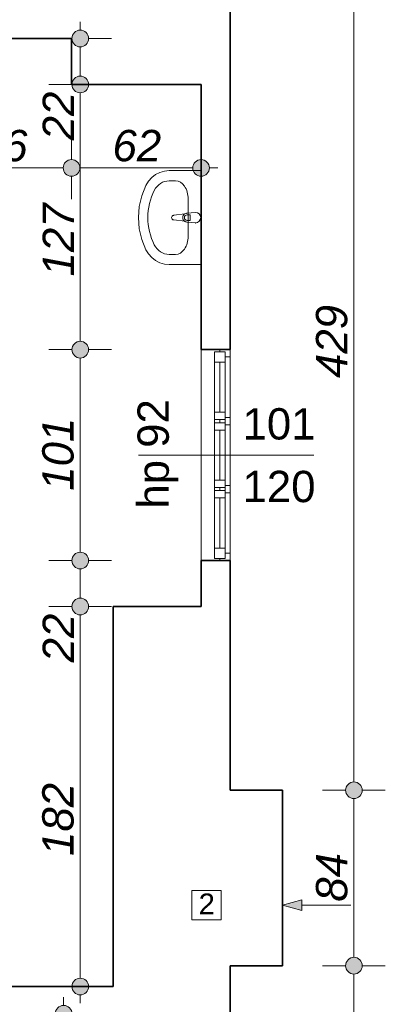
# Model space of a CAD drawing. Header units: millimetres. Extents: x -13944 to 84772, y -78836 to -35317.
# Tile 25 of 85: x 16470 to 18220, y -57598 to -52883. Entities that reach past the tile are written whole.
import ezdxf

# ---------------------------------------------------------------- set-up
doc = ezdxf.new("R2010")
doc.units = ezdxf.units.MM
doc.header["$MEASUREMENT"] = 0
for name, color, linetype, lineweight in [('Instalacje - Went_Klim_Nr_pióra__42', 150, 'Continuous', 13), ('Konstrukcja - Ściany zew_Nr_pióra__6', 7, 'Continuous', 35), ('Okna ArchiCADa_Nr_pióra__1', 7, 'Continuous', 0), ('Wnetrze - Sanitariaty_Nr_pióra__22', 8, 'Continuous', 13), ('Wymiarowanie - Ogólne_Nr_pióra__82', 114, 'Continuous', 13), ('Znaczniki okien ArchiCADa_Nr_pióra__1', 7, 'Continuous', 0), ('Znaczniki okien ArchiCADa_Nr_pióra__7', 7, 'Continuous', 70)]:
    doc.layers.add(name, color=color, linetype=linetype, lineweight=lineweight)
doc.layers.add('Wymiarowanie - Ogólne', color=7, linetype='Continuous')
doc.styles.add('GENERATED_STYLE_1', font='txt')
doc.styles.add('GENERATED_STYLE_3', font='txt')
doc.dimstyles.new('GENERATED_STYLE__1', dxfattribs={"dimtxt": 150, "dimasz": 152, "dimexe": 0.18, "dimexo": 0, "dimgap": 0.09, "dimtad": 1, "dimlfac": 0.1, "dimzin": 0, "dimdsep": 46, "dimtxsty": 'GENERATED_STYLE_3', "dimblk": 'ARROWHEAD_11', "dimblk1": 'ARROWHEAD_11', "dimblk2": 'ARROWHEAD_11', "dimcen": 0.09, "dimclrd": 114, "dimclre": 114, "dimclrt": 114, "dimazin": 0, "dimtfac": 1, "dimtdec": 4, "dimtmove": 0, "dimatfit": 3, "dimfxl": 1, "dimtolj": 1, "dimtzin": 0, "dimarcsym": 0})
doc.dimstyles.new('GENERATED_STYLE__2', dxfattribs={"dimtxt": 150, "dimasz": 152, "dimexe": 0.18, "dimexo": 0, "dimgap": 0.09, "dimtad": 1, "dimtih": 1, "dimtoh": 1, "dimlfac": 0.1, "dimzin": 0, "dimdsep": 46, "dimtxsty": 'GENERATED_STYLE_3', "dimblk": 'ARROWHEAD_11', "dimblk1": 'ARROWHEAD_11', "dimblk2": 'ARROWHEAD_11', "dimcen": 0.09, "dimclrd": 114, "dimclre": 114, "dimclrt": 114, "dimazin": 0, "dimtfac": 1, "dimtdec": 4, "dimtmove": 0, "dimatfit": 3, "dimfxl": 1, "dimtolj": 1, "dimtzin": 0, "dimarcsym": 0})

# ---------------------------------------------------------------- blocks, each defined once
blk = doc.blocks.new('*D285')
at = {"layer": 'Wymiarowanie - Ogólne_Nr_pióra__82', "linetype": 'Continuous'}
for points in [[(16720.2, -57643), (16717.2, -57627.6), (16708.5, -57614.7), (16695.5, -57606), (16680.2, -57603), (16664.9, -57606), (16651.9, -57614.7), (16643.3, -57627.6), (16640.2, -57643), (16643.3, -57658.3), (16651.9, -57671.2), (16664.9, -57679.9), (16680.2, -57683), (16695.5, -57679.9), (16708.5, -57671.2), (16717.2, -57658.3)], [(16720.2, -57853), (16717.2, -57837.6), (16708.5, -57824.7), (16695.5, -57816), (16680.2, -57813), (16664.9, -57816), (16651.9, -57824.7), (16643.3, -57837.6), (16640.2, -57853), (16643.3, -57868.3), (16651.9, -57881.2), (16664.9, -57889.9), (16680.2, -57893), (16695.5, -57889.9), (16708.5, -57881.2), (16717.2, -57868.3)]]:
    blk.add_hatch(color=256, dxfattribs=at).paths.add_polyline_path(points)
for p, q in [((16680.2, -57603), (16680.2, -57563)), ((16640.2, -57643), (16530.2, -57643)), ((16830.2, -57643), (16720.2, -57643)), ((16680.2, -57813), (16680.2, -57683)), ((16640.2, -57853), (16530.2, -57853)), ((16830.2, -57853), (16720.2, -57853))]:
    blk.add_line(p, q, dxfattribs=at)
for centre in [(16680.2, -57643), (16680.2, -57853)]:
    blk.add_circle(centre, 40, dxfattribs=at)
blk = doc.blocks.new('ARROWHEAD_11')
at = {"color": 0, "linetype": 'Continuous', "lineweight": 0}
blk.add_line((0, 0), (-1, 0), dxfattribs=at)
at = {"color": 0, "linetype": 'Continuous', "lineweight": 0, "const_width": 0.25, "flags": 128}
blk.add_lwpolyline([(-0.125, 0, 1), (0.125, 0, 1)], format="xyb", close=True, dxfattribs=at)
blk = doc.blocks.new('*D288')
at = {"layer": 'Wymiarowanie - Ogólne_Nr_pióra__82', "linetype": 'Continuous'}
for points in [[(16098, -53593), (16095, -53577.7), (16086.3, -53564.7), (16073.3, -53556), (16058, -53553), (16042.7, -53556), (16029.7, -53564.7), (16021.1, -53577.7), (16018, -53593), (16021.1, -53608.3), (16029.7, -53621.3), (16042.7, -53629.9), (16058, -53633), (16073.3, -53629.9), (16086.3, -53621.3), (16095, -53608.3)], [(16758, -53593), (16755, -53577.7), (16746.3, -53564.7), (16733.3, -53556), (16718, -53553), (16702.7, -53556), (16689.7, -53564.7), (16681.1, -53577.7), (16678, -53593), (16681.1, -53608.3), (16689.7, -53621.3), (16702.7, -53629.9), (16718, -53633), (16733.3, -53629.9), (16746.3, -53621.3), (16755, -53608.3)]]:
    blk.add_hatch(color=256, dxfattribs=at).paths.add_polyline_path(points)
for p, q in [((16058, -53553), (16058, -53443)), ((16718, -53553), (16718, -53443)), ((16098, -53593), (16678, -53593)), ((16058, -53743), (16058, -53633)), ((16718, -53743), (16718, -53633))]:
    blk.add_line(p, q, dxfattribs=at)
for centre in [(16058, -53593), (16718, -53593)]:
    blk.add_circle(centre, 40, dxfattribs=at)
at = {"layer": 'Wymiarowanie - Ogólne_Nr_pióra__82', "insert": (16274.2, -53563), "char_height": 150, "attachment_point": 7, "style": 'GENERATED_STYLE_3'}
blk.add_mtext('\\A1;{\\fArial|b0|i1|c238|p38;66}', dxfattribs=at)
blk = doc.blocks.new('*D289')
at = {"layer": 'Wymiarowanie - Ogólne_Nr_pióra__82', "linetype": 'Continuous'}
for points in [[(16758, -53593), (16755, -53577.7), (16746.3, -53564.7), (16733.3, -53556), (16718, -53553), (16702.7, -53556), (16689.7, -53564.7), (16681.1, -53577.7), (16678, -53593), (16681.1, -53608.3), (16689.7, -53621.3), (16702.7, -53629.9), (16718, -53633), (16733.3, -53629.9), (16746.3, -53621.3), (16755, -53608.3)], [(17378, -53593), (17375, -53577.7), (17366.3, -53564.7), (17353.3, -53556), (17338, -53553), (17322.7, -53556), (17309.7, -53564.7), (17301.1, -53577.7), (17298, -53593), (17301.1, -53608.3), (17309.7, -53621.3), (17322.7, -53629.9), (17338, -53633), (17353.3, -53629.9), (17366.3, -53621.3), (17375, -53608.3)]]:
    blk.add_hatch(color=256, dxfattribs=at).paths.add_polyline_path(points)
for p, q in [((16718, -53553), (16718, -53443)), ((17338, -53553), (17338, -53443)), ((16758, -53593), (17298, -53593)), ((17378, -53593), (17418, -53593)), ((16718, -53743), (16718, -53633)), ((17338, -53743), (17338, -53633))]:
    blk.add_line(p, q, dxfattribs=at)
for centre in [(16718, -53593), (17338, -53593)]:
    blk.add_circle(centre, 40, dxfattribs=at)
at = {"layer": 'Wymiarowanie - Ogólne_Nr_pióra__82', "insert": (16914.2, -53563), "char_height": 150, "attachment_point": 7, "style": 'GENERATED_STYLE_3'}
blk.add_mtext('\\A1;{\\fArial|b0|i1|c238|p38;62}', dxfattribs=at)
blk = doc.blocks.new('*D290')
at = {"layer": 'Wymiarowanie - Ogólne_Nr_pióra__82', "linetype": 'Continuous'}
for points in [[(16799.7, -55693), (16796.7, -55677.6), (16788, -55664.7), (16775, -55656), (16759.7, -55653), (16744.4, -55656), (16731.4, -55664.7), (16722.7, -55677.6), (16719.7, -55693), (16722.7, -55708.3), (16731.4, -55721.2), (16744.4, -55729.9), (16759.7, -55733), (16775, -55729.9), (16788, -55721.2), (16796.7, -55708.3)], [(16799.7, -57513), (16796.7, -57497.6), (16788, -57484.7), (16775, -57476), (16759.7, -57473), (16744.4, -57476), (16731.4, -57484.7), (16722.7, -57497.6), (16719.7, -57513), (16722.7, -57528.3), (16731.4, -57541.2), (16744.4, -57549.9), (16759.7, -57553), (16775, -57549.9), (16788, -57541.2), (16796.7, -57528.3)]]:
    blk.add_hatch(color=256, dxfattribs=at).paths.add_polyline_path(points)
for p, q in [((16719.7, -55693), (16609.7, -55693)), ((16909.7, -55693), (16799.7, -55693)), ((16759.7, -57473), (16759.7, -55733)), ((16719.7, -57513), (16609.7, -57513)), ((16909.7, -57513), (16799.7, -57513)), ((16759.7, -57593), (16759.7, -57553))]:
    blk.add_line(p, q, dxfattribs=at)
for centre in [(16759.7, -55693), (16759.7, -57513)]:
    blk.add_circle(centre, 40, dxfattribs=at)
at = {"layer": 'Wymiarowanie - Ogólne_Nr_pióra__82', "char_height": 150, "attachment_point": 7, "rotation": 90, "style": 'GENERATED_STYLE_3'}
for s, insert in [('\\A1;{\\fArial|b0|i1|c238|p38;22}', (16729.7, -55960.6)), ('\\A1;{\\fArial|b0|i1|c238|p38;182}', (16729.7, -56887.5))]:
    blk.add_mtext(s, dxfattribs=dict(at, insert=insert))
blk = doc.blocks.new('*D291')
at = {"layer": 'Wymiarowanie - Ogólne_Nr_pióra__82', "linetype": 'Continuous'}
for points in [[(16799.7, -55473), (16796.7, -55457.6), (16788, -55444.7), (16775, -55436), (16759.7, -55433), (16744.4, -55436), (16731.4, -55444.7), (16722.7, -55457.6), (16719.7, -55473), (16722.7, -55488.3), (16731.4, -55501.2), (16744.4, -55509.9), (16759.7, -55513), (16775, -55509.9), (16788, -55501.2), (16796.7, -55488.3)], [(16799.7, -55693), (16796.7, -55677.6), (16788, -55664.7), (16775, -55656), (16759.7, -55653), (16744.4, -55656), (16731.4, -55664.7), (16722.7, -55677.6), (16719.7, -55693), (16722.7, -55708.3), (16731.4, -55721.2), (16744.4, -55729.9), (16759.7, -55733), (16775, -55729.9), (16788, -55721.2), (16796.7, -55708.3)]]:
    blk.add_hatch(color=256, dxfattribs=at).paths.add_polyline_path(points)
for p, q in [((16719.7, -55473), (16609.7, -55473)), ((16909.7, -55473), (16799.7, -55473)), ((16759.7, -55653), (16759.7, -55513)), ((16719.7, -55693), (16609.7, -55693)), ((16909.7, -55693), (16799.7, -55693))]:
    blk.add_line(p, q, dxfattribs=at)
for centre in [(16759.7, -55473), (16759.7, -55693)]:
    blk.add_circle(centre, 40, dxfattribs=at)
blk = doc.blocks.new('*D292')
at = {"layer": 'Wymiarowanie - Ogólne_Nr_pióra__82', "linetype": 'Continuous'}
for points in [[(16799.7, -54463), (16796.7, -54447.6), (16788, -54434.7), (16775, -54426), (16759.7, -54423), (16744.4, -54426), (16731.4, -54434.7), (16722.7, -54447.6), (16719.7, -54463), (16722.7, -54478.3), (16731.4, -54491.2), (16744.4, -54499.9), (16759.7, -54503), (16775, -54499.9), (16788, -54491.2), (16796.7, -54478.3)], [(16799.7, -55473), (16796.7, -55457.6), (16788, -55444.7), (16775, -55436), (16759.7, -55433), (16744.4, -55436), (16731.4, -55444.7), (16722.7, -55457.6), (16719.7, -55473), (16722.7, -55488.3), (16731.4, -55501.2), (16744.4, -55509.9), (16759.7, -55513), (16775, -55509.9), (16788, -55501.2), (16796.7, -55488.3)]]:
    blk.add_hatch(color=256, dxfattribs=at).paths.add_polyline_path(points)
for p, q in [((16719.7, -54463), (16609.7, -54463)), ((16759.7, -55433), (16759.7, -54503)), ((16909.7, -54463), (16799.7, -54463)), ((16719.7, -55473), (16609.7, -55473)), ((16909.7, -55473), (16799.7, -55473))]:
    blk.add_line(p, q, dxfattribs=at)
for centre in [(16759.7, -54463), (16759.7, -55473)]:
    blk.add_circle(centre, 40, dxfattribs=at)
at = {"layer": 'Wymiarowanie - Ogólne_Nr_pióra__82', "insert": (16729.7, -55138.7), "char_height": 150, "attachment_point": 7, "rotation": 90, "style": 'GENERATED_STYLE_3'}
blk.add_mtext('\\A1;{\\fArial|b0|i1|c238|p38;101}', dxfattribs=at)
blk = doc.blocks.new('*D293')
at = {"layer": 'Wymiarowanie - Ogólne_Nr_pióra__82', "linetype": 'Continuous'}
for points in [[(16799.7, -53193), (16796.7, -53177.6), (16788, -53164.7), (16775, -53156), (16759.7, -53153), (16744.4, -53156), (16731.4, -53164.7), (16722.7, -53177.6), (16719.7, -53193), (16722.7, -53208.3), (16731.4, -53221.2), (16744.4, -53229.9), (16759.7, -53233), (16775, -53229.9), (16788, -53221.2), (16796.7, -53208.3)], [(16799.7, -54463), (16796.7, -54447.6), (16788, -54434.7), (16775, -54426), (16759.7, -54423), (16744.4, -54426), (16731.4, -54434.7), (16722.7, -54447.6), (16719.7, -54463), (16722.7, -54478.3), (16731.4, -54491.2), (16744.4, -54499.9), (16759.7, -54503), (16775, -54499.9), (16788, -54491.2), (16796.7, -54478.3)]]:
    blk.add_hatch(color=256, dxfattribs=at).paths.add_polyline_path(points)
for p, q in [((16719.7, -53193), (16609.7, -53193)), ((16909.7, -53193), (16799.7, -53193)), ((16759.7, -54423), (16759.7, -53233)), ((16719.7, -54463), (16609.7, -54463)), ((16909.7, -54463), (16799.7, -54463))]:
    blk.add_line(p, q, dxfattribs=at)
for centre in [(16759.7, -53193), (16759.7, -54463)]:
    blk.add_circle(centre, 40, dxfattribs=at)
at = {"layer": 'Wymiarowanie - Ogólne_Nr_pióra__82', "char_height": 150, "attachment_point": 7, "rotation": 90, "style": 'GENERATED_STYLE_3'}
for s, insert in [('\\A1;{\\fArial|b0|i1|c238|p38;22}', (16729.7, -53460.6)), ('\\A1;{\\fArial|b0|i1|c238|p38;127}', (16729.7, -54112.5))]:
    blk.add_mtext(s, dxfattribs=dict(at, insert=insert))
blk = doc.blocks.new('*D294')
at = {"layer": 'Wymiarowanie - Ogólne_Nr_pióra__82', "linetype": 'Continuous'}
for points in [[(16799.7, -52973), (16796.7, -52957.6), (16788, -52944.7), (16775, -52936), (16759.7, -52933), (16744.4, -52936), (16731.4, -52944.7), (16722.7, -52957.6), (16719.7, -52973), (16722.7, -52988.3), (16731.4, -53001.2), (16744.4, -53009.9), (16759.7, -53013), (16775, -53009.9), (16788, -53001.2), (16796.7, -52988.3)], [(16799.7, -53193), (16796.7, -53177.6), (16788, -53164.7), (16775, -53156), (16759.7, -53153), (16744.4, -53156), (16731.4, -53164.7), (16722.7, -53177.6), (16719.7, -53193), (16722.7, -53208.3), (16731.4, -53221.2), (16744.4, -53229.9), (16759.7, -53233), (16775, -53229.9), (16788, -53221.2), (16796.7, -53208.3)]]:
    blk.add_hatch(color=256, dxfattribs=at).paths.add_polyline_path(points)
for p, q in [((16759.7, -52933), (16759.7, -52893)), ((16719.7, -52973), (16609.7, -52973)), ((16909.7, -52973), (16799.7, -52973)), ((16759.7, -53153), (16759.7, -53013)), ((16719.7, -53193), (16609.7, -53193)), ((16909.7, -53193), (16799.7, -53193))]:
    blk.add_line(p, q, dxfattribs=at)
for centre in [(16759.7, -52973), (16759.7, -53193)]:
    blk.add_circle(centre, 40, dxfattribs=at)
blk = doc.blocks.new('*D313')
at = {"layer": 'Wymiarowanie - Ogólne_Nr_pióra__82', "linetype": 'Continuous'}
for points in [[(18110.1, -57413), (18107.1, -57397.6), (18098.4, -57384.7), (18085.4, -57376), (18070.1, -57373), (18054.8, -57376), (18041.9, -57384.7), (18033.2, -57397.6), (18030.1, -57413), (18033.2, -57428.3), (18041.9, -57441.2), (18054.8, -57449.9), (18070.1, -57453), (18085.4, -57449.9), (18098.4, -57441.2), (18107.1, -57428.3)], [(18110.1, -59293), (18107.1, -59277.6), (18098.4, -59264.7), (18085.4, -59256), (18070.1, -59253), (18054.8, -59256), (18041.9, -59264.7), (18033.2, -59277.6), (18030.1, -59293), (18033.2, -59308.3), (18041.9, -59321.2), (18054.8, -59329.9), (18070.1, -59333), (18085.4, -59329.9), (18098.4, -59321.2), (18107.1, -59308.3)]]:
    blk.add_hatch(color=256, dxfattribs=at).paths.add_polyline_path(points)
for p, q in [((18030.1, -57413), (17920.1, -57413)), ((18220.1, -57413), (18110.1, -57413)), ((18070.1, -59253), (18070.1, -57453)), ((18030.1, -59293), (17920.1, -59293)), ((18220.1, -59293), (18110.1, -59293)), ((18070.1, -59373), (18070.1, -59333))]:
    blk.add_line(p, q, dxfattribs=at)
for centre in [(18070.1, -57413), (18070.1, -59293)]:
    blk.add_circle(centre, 40, dxfattribs=at)
at = {"layer": 'Wymiarowanie - Ogólne_Nr_pióra__82', "insert": (18040.1, -58523.7), "char_height": 150, "attachment_point": 7, "rotation": 90, "style": 'GENERATED_STYLE_3'}
blk.add_mtext('\\A1;{\\fArial|b0|i1|c238|p38;188}', dxfattribs=at)
blk = doc.blocks.new('*D314')
at = {"layer": 'Wymiarowanie - Ogólne_Nr_pióra__82', "linetype": 'Continuous'}
for points in [[(18110.1, -56573), (18107.1, -56557.6), (18098.4, -56544.7), (18085.4, -56536), (18070.1, -56533), (18054.8, -56536), (18041.9, -56544.7), (18033.2, -56557.6), (18030.1, -56573), (18033.2, -56588.3), (18041.9, -56601.2), (18054.8, -56609.9), (18070.1, -56613), (18085.4, -56609.9), (18098.4, -56601.2), (18107.1, -56588.3)], [(18110.1, -57413), (18107.1, -57397.6), (18098.4, -57384.7), (18085.4, -57376), (18070.1, -57373), (18054.8, -57376), (18041.9, -57384.7), (18033.2, -57397.6), (18030.1, -57413), (18033.2, -57428.3), (18041.9, -57441.2), (18054.8, -57449.9), (18070.1, -57453), (18085.4, -57449.9), (18098.4, -57441.2), (18107.1, -57428.3)]]:
    blk.add_hatch(color=256, dxfattribs=at).paths.add_polyline_path(points)
for p, q in [((18030.1, -56573), (17920.1, -56573)), ((18220.1, -56573), (18110.1, -56573)), ((18070.1, -57373), (18070.1, -56613)), ((18030.1, -57413), (17920.1, -57413)), ((18220.1, -57413), (18110.1, -57413))]:
    blk.add_line(p, q, dxfattribs=at)
for centre in [(18070.1, -56573), (18070.1, -57413)]:
    blk.add_circle(centre, 40, dxfattribs=at)
at = {"layer": 'Wymiarowanie - Ogólne_Nr_pióra__82', "insert": (18040.1, -57106.8), "char_height": 150, "attachment_point": 7, "rotation": 90, "style": 'GENERATED_STYLE_3'}
blk.add_mtext('\\A1;{\\fArial|b0|i1|c238|p38;84}', dxfattribs=at)
blk = doc.blocks.new('*D315')
at = {"layer": 'Wymiarowanie - Ogólne_Nr_pióra__82', "linetype": 'Continuous'}
for points in [[(18110.1, -52283), (18107.1, -52267.6), (18098.4, -52254.7), (18085.4, -52246), (18070.1, -52243), (18054.8, -52246), (18041.9, -52254.7), (18033.2, -52267.6), (18030.1, -52283), (18033.2, -52298.3), (18041.9, -52311.2), (18054.8, -52319.9), (18070.1, -52323), (18085.4, -52319.9), (18098.4, -52311.2), (18107.1, -52298.3)], [(18110.1, -56573), (18107.1, -56557.6), (18098.4, -56544.7), (18085.4, -56536), (18070.1, -56533), (18054.8, -56536), (18041.9, -56544.7), (18033.2, -56557.6), (18030.1, -56573), (18033.2, -56588.3), (18041.9, -56601.2), (18054.8, -56609.9), (18070.1, -56613), (18085.4, -56609.9), (18098.4, -56601.2), (18107.1, -56588.3)]]:
    blk.add_hatch(color=256, dxfattribs=at).paths.add_polyline_path(points)
for p, q in [((18070.1, -52243), (18070.1, -52203)), ((18030.1, -52283), (17920.1, -52283)), ((18220.1, -52283), (18110.1, -52283)), ((18070.1, -56533), (18070.1, -52323)), ((18030.1, -56573), (17920.1, -56573)), ((18220.1, -56573), (18110.1, -56573))]:
    blk.add_line(p, q, dxfattribs=at)
for centre in [(18070.1, -52283), (18070.1, -56573)]:
    blk.add_circle(centre, 40, dxfattribs=at)
at = {"layer": 'Wymiarowanie - Ogólne_Nr_pióra__82', "insert": (18040.1, -54598.7), "char_height": 150, "attachment_point": 7, "rotation": 90, "style": 'GENERATED_STYLE_3'}
blk.add_mtext('\\A1;{\\fArial|b0|i1|c238|p38;429}', dxfattribs=at)

msp = doc.modelspace()

# ---------------------------------------------------------------- hatches: boundary and pattern name
at = {"layer": 'Instalacje - Went_Klim_Nr_pióra__42', "linetype": 'Continuous'}
msp.add_hatch(color=256, dxfattribs=at).paths.add_polyline_path([(17727.759, -57122.978), (17821.06, -57147.978), (17821.06, -57097.978)])

# ---------------------------------------------------------------- linework, layer by layer
for p, q in [((17294.596, -57052.978), (17294.596, -57192.978)), ((17434.596, -57052.978), (17294.596, -57052.978)), ((17434.596, -57192.978), (17434.596, -57052.978)), ((17727.759, -57122.978), (17821.06, -57097.978)), ((17821.06, -57097.978), (17821.06, -57147.978)), ((17727.759, -57122.978), (17821.06, -57147.978)), ((18055.451, -57122.978), (17821.06, -57122.978)), ((17294.596, -57192.978), (17434.596, -57192.978))]:
    msp.add_line(p, q, dxfattribs=at)
at = {"layer": 'Konstrukcja - Ściany zew_Nr_pióra__6', "linetype": 'Continuous'}
for p, q in [((17428.016, -54462.955), (17338.016, -54462.955)), ((17478.016, -54462.955), (17428.016, -54462.955)), ((17428.016, -55472.955), (17338.016, -55472.955)), ((17478.016, -55472.955), (17428.016, -55472.955))]:
    msp.add_line(p, q, dxfattribs=at)
at = {"layer": 'Konstrukcja - Ściany zew_Nr_pióra__6', "linetype": 'Continuous', "flags": 128}
for points in [[(17478.016, -54462.955), (17478.016, -52282.955)], [(16058.016, -52972.955), (16718.016, -52972.955)], [(16718.016, -52972.955), (16718.016, -53192.955)], [(16718.016, -53192.955), (17338.016, -53192.955)], [(17338.016, -53192.955), (17338.016, -54462.955)], [(17338.016, -55472.955), (17338.016, -55692.955)], [(17478.016, -55692.955), (17478.016, -55472.955)], [(17338.016, -55692.955), (16918.016, -55692.955)], [(16918.016, -55692.955), (16918.016, -56572.955)], [(17478.016, -56572.955), (17478.016, -55692.955)], [(16918.016, -56572.955), (16918.016, -57412.955)], [(17728.016, -56572.955), (17478.016, -56572.955)], [(17728.016, -57412.955), (17728.016, -56572.955)], [(16918.016, -57412.955), (16918.016, -57512.955)], [(17478.016, -57642.955), (17478.016, -57412.955)], [(17478.016, -57412.955), (17728.016, -57412.955)], [(16918.016, -57512.955), (14228.016, -57512.955)]]:
    msp.add_lwpolyline(points, dxfattribs=at)
at = {"layer": 'Okna ArchiCADa_Nr_pióra__1', "linetype": 'Continuous'}
for p, q in [((17338.016, -54462.955), (17338.016, -55472.955)), ((17403.016, -54472.955), (17403.016, -54522.955)), ((17453.016, -54472.955), (17403.016, -54472.955)), ((17428.016, -54462.955), (17428.016, -54472.955)), ((17478.016, -54462.955), (17428.016, -54462.955)), ((17428.016, -54472.955), (17453.016, -54472.955)), ((17453.016, -54472.955), (17453.016, -54497.955)), ((17453.016, -54522.955), (17453.016, -54472.955)), ((17453.016, -54497.955), (17478.016, -54497.955)), ((17478.016, -54462.955), (17478.016, -55472.955)), ((17478.016, -54497.955), (17478.016, -54462.955)), ((17478.016, -54787.955), (17478.016, -54497.955)), ((17403.016, -54522.955), (17403.016, -54762.955)), ((17403.016, -54522.955), (17453.016, -54522.955)), ((17403.016, -54522.955), (17403.016, -54762.955)), ((17428.016, -54522.955), (17428.016, -54762.955)), ((17453.016, -54762.955), (17453.016, -54522.955)), ((17453.016, -54762.955), (17403.016, -54762.955)), ((17403.016, -54762.955), (17403.016, -54812.955)), ((17453.016, -54812.955), (17453.016, -54762.955)), ((17478.016, -54787.955), (17453.016, -54787.955)), ((17453.016, -54787.955), (17453.016, -54812.955)), ((17478.016, -54805.455), (17478.016, -54787.955)), ((17403.016, -54797.955), (17403.016, -54847.955)), ((17453.016, -54797.955), (17403.016, -54797.955)), ((17403.016, -54812.955), (17453.016, -54812.955)), ((17428.016, -54805.455), (17428.016, -54797.955)), ((17428.016, -54797.955), (17453.016, -54797.955)), ((17428.016, -54812.955), (17428.016, -54805.455)), ((17453.016, -54812.955), (17428.016, -54812.955)), ((17453.016, -54797.955), (17453.016, -54822.955)), ((17453.016, -54847.955), (17453.016, -54797.955)), ((17453.016, -54822.955), (17478.016, -54822.955)), ((17478.016, -54822.955), (17478.016, -54805.455)), ((17478.016, -55112.955), (17478.016, -54822.955)), ((17403.016, -54847.955), (17403.016, -55087.955)), ((17403.016, -54847.955), (17453.016, -54847.955)), ((17403.016, -54847.955), (17403.016, -55087.955)), ((17428.016, -54847.955), (17428.016, -55087.955)), ((17453.016, -55087.955), (17453.016, -54847.955)), ((17453.016, -55087.955), (17403.016, -55087.955)), ((17403.016, -55087.955), (17403.016, -55137.955)), ((17453.016, -55137.955), (17453.016, -55087.955)), ((17478.016, -55112.955), (17453.016, -55112.955)), ((17453.016, -55112.955), (17453.016, -55137.955)), ((17478.016, -55130.455), (17478.016, -55112.955)), ((17403.016, -55122.955), (17403.016, -55172.955)), ((17453.016, -55122.955), (17403.016, -55122.955)), ((17403.016, -55137.955), (17453.016, -55137.955)), ((17428.016, -55130.455), (17428.016, -55122.955)), ((17428.016, -55122.955), (17453.016, -55122.955)), ((17428.016, -55137.955), (17428.016, -55130.455)), ((17453.016, -55137.955), (17428.016, -55137.955)), ((17453.016, -55122.955), (17453.016, -55147.955)), ((17453.016, -55172.955), (17453.016, -55122.955)), ((17453.016, -55147.955), (17478.016, -55147.955)), ((17478.016, -55147.955), (17478.016, -55130.455)), ((17478.016, -55437.955), (17478.016, -55147.955)), ((17403.016, -55172.955), (17403.016, -55412.955)), ((17403.016, -55172.955), (17453.016, -55172.955)), ((17403.016, -55172.955), (17403.016, -55412.955)), ((17428.016, -55172.955), (17428.016, -55412.955)), ((17453.016, -55412.955), (17453.016, -55172.955)), ((17453.016, -55412.955), (17403.016, -55412.955)), ((17403.016, -55412.955), (17403.016, -55462.955)), ((17453.016, -55462.955), (17453.016, -55412.955)), ((17478.016, -55437.955), (17453.016, -55437.955)), ((17453.016, -55437.955), (17453.016, -55462.955)), ((17478.016, -55472.955), (17478.016, -55437.955)), ((17403.016, -55462.955), (17453.016, -55462.955)), ((17453.016, -55462.955), (17428.016, -55462.955)), ((17428.016, -55462.955), (17428.016, -55472.955)), ((17478.016, -55472.955), (17428.016, -55472.955))]:
    msp.add_line(p, q, dxfattribs=at)
at = {"layer": 'Wnetrze - Sanitariaty_Nr_pióra__22', "linetype": 'Continuous'}
for p, q in [((17141.044, -53614.375), (17162.807, -53607.931)), ((17162.807, -53607.931), (17185.289, -53605.76)), ((17185.289, -53605.76), (17338.016, -53605.76)), ((17338.016, -53605.76), (17338.016, -54055.76)), ((17074.289, -53676.88), (17086.776, -53656.646)), ((17086.776, -53656.646), (17102.411, -53639.128)), ((17102.411, -53639.128), (17120.696, -53624.886)), ((17120.696, -53624.886), (17141.044, -53614.375)), ((17215.834, -53654.673), (17185.289, -53654.673)), ((17054.328, -53725.774), (17074.289, -53676.88)), ((17042.128, -53777.539), (17054.328, -53725.774)), ((17276.47, -53741.641), (17276.47, -53919.88)), ((17038.025, -53830.76), (17042.128, -53777.539)), ((17042.128, -53883.981), (17038.025, -53830.76)), ((17207.07, -53819.66), (17260.004, -53813.03)), ((17260.004, -53848.49), (17207.07, -53841.86)), ((17269.518, -53809.76), (17311.47, -53805.76)), ((17286.56, -53817.16), (17271.689, -53817.16)), ((17271.689, -53844.36), (17286.56, -53844.36)), ((17286.56, -53844.36), (17286.56, -53817.16)), ((17054.328, -53935.747), (17042.128, -53883.981)), ((17311.47, -53855.76), (17269.518, -53851.76)), ((17074.289, -53984.641), (17054.328, -53935.747)), ((17086.776, -54004.874), (17074.289, -53984.641)), ((17102.411, -54022.392), (17086.776, -54004.874)), ((17120.696, -54036.634), (17102.411, -54022.392)), ((17215.834, -54006.847), (17185.289, -54006.847)), ((17141.044, -54047.145), (17120.696, -54036.634)), ((17162.807, -54053.589), (17141.044, -54047.145)), ((17185.289, -54055.76), (17162.807, -54053.589)), ((17338.016, -54055.76), (17185.289, -54055.76))]:
    msp.add_line(p, q, dxfattribs=at)
for centre, radius, start, end in [((17208.461, -53830.76), 11.187, 97.138925, 262.861075), ((17271.417, -53830.76), 21.086, 122.771025, 237.228975), ((17271.689, -53830.76), 13.6, 90, 270), ((17271.417, -53830.76), 21.086, 95.169607, 122.771025), ((17311.47, -53830.76), 25, 270, 90), ((17271.417, -53830.76), 21.086, 237.228975, 264.830393)]:
    msp.add_arc(centre, radius, start, end, dxfattribs=at)
for centre, major_axis, ratio, start_param, end_param in [((17185.289, -53741.621), (0, 86.948), 0.92929293, 0, 1.0738215), ((17215.834, -53741.738), (0, 87.049), 0.69657392, 4.71238898, 6.28318531), ((17338.016, -53830.76), (0, 273.913), 0.92929293, 1.07382149, 2.06777117), ((17215.834, -53919.782), (0, 87.049), 0.69657392, 3.14159265, 4.71238898), ((17185.289, -53919.899), (0, 86.948), 0.92929293, 2.06777116, 3.14159265)]:
    msp.add_ellipse(centre, major_axis=major_axis, ratio=ratio, start_param=start_param, end_param=end_param, dxfattribs=at)
for p in [(17207.07, -53819.66), (17269.518, -53809.76), (17260.004, -53848.49), (17311.47, -53855.76)]:
    msp.add_point(p, dxfattribs=at)
at = {"layer": 'Znaczniki okien ArchiCADa_Nr_pióra__1', "linetype": 'Continuous'}
msp.add_line((17878.016, -54967.955), (17038.016, -54967.955), dxfattribs=at)

# ---------------------------------------------------------------- texts
at = {"layer": 'Instalacje - Went_Klim_Nr_pióra__42', "linetype": 'Continuous', "insert": (17326.654, -57117.264), "char_height": 100, "attachment_point": 4, "style": 'GENERATED_STYLE_1'}
msp.add_mtext('\\A1;{\\fArial|b0|i0|c238|p38;2}', dxfattribs=at)
at = {"layer": 'Znaczniki okien ArchiCADa_Nr_pióra__7', "insert": (17228.85, -55224.412), "char_height": 150, "attachment_point": 7, "rotation": 90, "style": 'GENERATED_STYLE_1'}
msp.add_mtext('\\A1;{\\fArial|b0|i0|c238|p38;hp 92}', dxfattribs=at)
at = {"layer": 'Znaczniki okien ArchiCADa_Nr_pióra__7', "char_height": 150, "attachment_point": 7, "style": 'GENERATED_STYLE_1'}
for s, insert in [('\\A1;{\\fArial|b0|i0|c238|p38;101}', (17536.529, -54895.423)), ('\\A1;{\\fArial|b0|i0|c238|p38;120}', (17536.529, -55195.423))]:
    msp.add_mtext(s, dxfattribs=dict(at, insert=insert))

# ---------------------------------------------------------------- dimensions: what is measured, and where the dimension line sits
at = {"layer": 'Wymiarowanie - Ogólne', "color": 114, "linetype": 'Continuous', "lineweight": 13}
for base, p1, p2, picture, middle in [((18070.137, -52282.955), (17728.016, -56572.955), (17478.016, -52282.955), '*D315', (17965.137, -54427.955)), ((16759.701, -52972.955), (16718.016, -53192.955), (16718.016, -52972.955), '*D294', (16654.701, -53346.784)), ((16759.701, -53192.955), (17338.016, -54462.955), (16718.016, -53192.955), '*D293', (16654.701, -53941.784)), ((16759.701, -54462.955), (17338.016, -55472.955), (17338.016, -54462.955), '*D292', (16654.701, -54967.955)), ((16759.701, -55472.955), (16918.016, -55692.955), (17338.016, -55472.955), '*D291', (16654.701, -55846.784)), ((16759.701, -55692.955), (16918.016, -57512.955), (16918.016, -55692.955), '*D290', (16654.701, -56716.784)), ((18070.137, -56572.955), (17728.016, -57412.955), (17728.016, -56572.955), '*D314', (17965.137, -56992.955)), ((18070.137, -57412.955), (17478.016, -59292.955), (17728.016, -57412.955), '*D313', (17965.137, -58352.955)), ((16680.218, -57642.955), (17348.016, -57852.955), (17348.016, -57642.955), '*D285', (16575.218, -58006.784))]:
    dim = msp.add_linear_dim(base=base, p1=p1, p2=p2, angle=90, dimstyle='GENERATED_STYLE__1', dxfattribs=at)
    dim.commit()
    dim.dimension.update_dxf_attribs({"geometry": picture, "text_midpoint": middle, "dimtype": 160, "text_rotation": 90})
for base, p1, p2, picture, middle in [((16718.016, -53592.978), (16058.016, -52972.955), (16718.016, -52972.955), '*D288', (16388.016, -53487.978)), ((17338.016, -53592.978), (16718.016, -52972.955), (17338.016, -53192.955), '*D289', (17028.016, -53487.978))]:
    dim = msp.add_linear_dim(base=base, p1=p1, p2=p2, dimstyle='GENERATED_STYLE__2', dxfattribs=at)
    dim.commit()
    dim.dimension.update_dxf_attribs({"geometry": picture, "text_midpoint": middle, "dimtype": 160})

doc.saveas('drawing.dxf')
